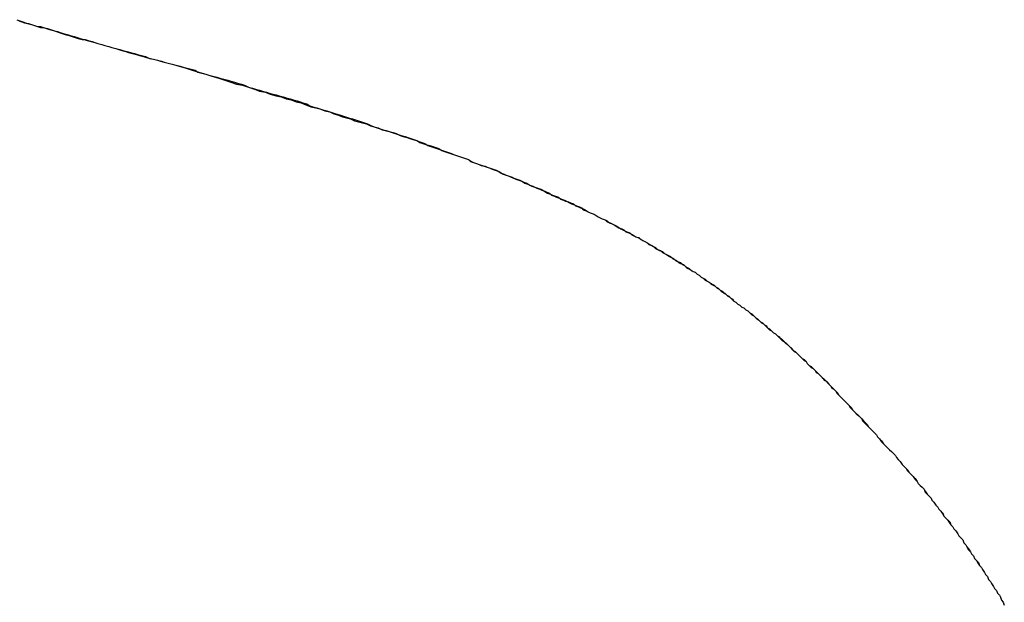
# Model space of a CAD drawing. Extents: x -55 to 3310, y -427 to 1727.
# Tile 31 of 79: x 1009.803 to 1010.797, y 530.56 to 531.148. Entities that reach past the tile are written whole.
import ezdxf

# ---------------------------------------------------------------- set-up
doc = ezdxf.new("R2010")
doc.units = 0
doc.linetypes.add('DURCHGEHEND', pattern=[0])
doc.layers.add('KF_PASSIO_SUB_15_FRONT', color=7, linetype='DURCHGEHEND')

# ---------------------------------------------------------------- blocks, each defined once
blk = doc.blocks.new('KF_PASSIO_SUB_15_FRONT')
at = {"layer": 'KF_PASSIO_SUB_15_FRONT'}
for points in [[(-220.481, -390.616, 0), (-220.478, -390.617, 0), (-220.475, -390.618, 0), (-220.472, -390.619, 0), (-220.468, -390.62, 0), (-220.465, -390.621, 0), (-220.462, -390.622, 0), (-220.459, -390.623, 0), (-220.456, -390.623, 0), (-220.452, -390.624, 0), (-220.449, -390.625, 0), (-220.446, -390.626, 0), (-220.442, -390.627, 0), (-220.439, -390.628, 0), (-220.436, -390.629, 0), (-220.432, -390.63, 0), (-220.429, -390.631, 0), (-220.425, -390.632, 0), (-220.422, -390.633, 0), (-220.419, -390.634, 0), (-220.415, -390.635, 0), (-220.412, -390.636, 0), (-220.408, -390.637, 0), (-220.404, -390.638, 0), (-220.401, -390.639, 0), (-220.397, -390.64, 0), (-220.394, -390.641, 0), (-220.39, -390.642, 0), (-220.387, -390.643, 0), (-220.383, -390.644, 0), (-220.379, -390.645, 0), (-220.376, -390.646, 0), (-220.372, -390.647, 0), (-220.368, -390.648, 0), (-220.364, -390.649, 0), (-220.361, -390.65, 0), (-220.357, -390.651, 0), (-220.353, -390.652, 0), (-220.349, -390.654, 0), (-220.345, -390.655, 0), (-220.341, -390.656, 0), (-220.338, -390.657, 0), (-220.334, -390.658, 0)], [(-220.483, -390.615, 0), (-220.48, -390.616, 0), (-220.477, -390.617, 0), (-220.474, -390.618, 0), (-220.471, -390.619, 0), (-220.468, -390.62, 0), (-220.465, -390.621, 0), (-220.462, -390.622, 0), (-220.459, -390.622, 0), (-220.456, -390.623, 0), (-220.453, -390.624, 0), (-220.45, -390.625, 0), (-220.446, -390.626, 0), (-220.443, -390.627, 0), (-220.44, -390.628, 0), (-220.437, -390.629, 0), (-220.434, -390.63, 0), (-220.43, -390.631, 0), (-220.427, -390.632, 0), (-220.424, -390.633, 0), (-220.421, -390.634, 0), (-220.417, -390.635, 0), (-220.414, -390.635, 0), (-220.411, -390.636, 0), (-220.407, -390.637, 0), (-220.404, -390.638, 0), (-220.401, -390.639, 0), (-220.397, -390.64, 0), (-220.394, -390.641, 0), (-220.39, -390.642, 0), (-220.387, -390.643, 0), (-220.383, -390.644, 0), (-220.38, -390.645, 0), (-220.377, -390.646, 0), (-220.373, -390.647, 0), (-220.37, -390.648, 0), (-220.366, -390.649, 0), (-220.362, -390.65, 0), (-220.359, -390.651, 0), (-220.355, -390.652, 0), (-220.352, -390.653, 0), (-220.348, -390.654, 0), (-220.345, -390.655, 0), (-220.341, -390.656, 0), (-220.337, -390.657, 0), (-220.334, -390.658, 0)], [(-220.334, -390.658, 0), (-220.33, -390.659, 0), (-220.326, -390.66, 0), (-220.322, -390.661, 0), (-220.318, -390.662, 0), (-220.315, -390.663, 0), (-220.311, -390.664, 0), (-220.307, -390.665, 0), (-220.303, -390.666, 0), (-220.3, -390.668, 0), (-220.296, -390.669, 0), (-220.292, -390.67, 0), (-220.289, -390.671, 0), (-220.285, -390.672, 0), (-220.281, -390.673, 0), (-220.278, -390.674, 0), (-220.274, -390.675, 0), (-220.27, -390.676, 0), (-220.267, -390.677, 0), (-220.263, -390.678, 0), (-220.26, -390.679, 0), (-220.256, -390.68, 0), (-220.253, -390.681, 0), (-220.249, -390.683, 0), (-220.245, -390.684, 0), (-220.242, -390.685, 0), (-220.238, -390.686, 0), (-220.235, -390.687, 0), (-220.231, -390.688, 0), (-220.228, -390.689, 0), (-220.224, -390.69, 0), (-220.221, -390.691, 0), (-220.218, -390.692, 0), (-220.214, -390.693, 0), (-220.211, -390.694, 0), (-220.207, -390.695, 0), (-220.204, -390.696, 0), (-220.2, -390.697, 0), (-220.197, -390.698, 0), (-220.194, -390.699, 0), (-220.19, -390.7, 0), (-220.187, -390.702, 0), (-220.184, -390.703, 0), (-220.18, -390.704, 0), (-220.177, -390.705, 0), (-220.174, -390.706, 0), (-220.17, -390.707, 0), (-220.167, -390.708, 0), (-220.164, -390.709, 0), (-220.161, -390.71, 0), (-220.157, -390.711, 0), (-220.154, -390.712, 0), (-220.151, -390.713, 0), (-220.148, -390.714, 0), (-220.144, -390.715, 0), (-220.141, -390.716, 0), (-220.138, -390.717, 0), (-220.135, -390.718, 0), (-220.132, -390.719, 0), (-220.129, -390.72, 0), (-220.125, -390.722, 0), (-220.122, -390.723, 0), (-220.119, -390.724, 0), (-220.116, -390.725, 0), (-220.113, -390.726, 0), (-220.11, -390.727, 0), (-220.107, -390.728, 0), (-220.104, -390.729, 0), (-220.101, -390.73, 0), (-220.098, -390.731, 0), (-220.095, -390.732, 0), (-220.091, -390.733, 0), (-220.088, -390.734, 0), (-220.085, -390.735, 0), (-220.082, -390.736, 0), (-220.079, -390.737, 0), (-220.077, -390.738, 0), (-220.074, -390.739, 0), (-220.071, -390.74, 0), (-220.068, -390.742, 0), (-220.065, -390.743, 0), (-220.062, -390.744, 0), (-220.059, -390.745, 0), (-220.056, -390.746, 0), (-220.053, -390.747, 0), (-220.05, -390.748, 0), (-220.047, -390.749, 0), (-220.044, -390.75, 0), (-220.042, -390.751, 0), (-220.039, -390.752, 0), (-220.036, -390.753, 0), (-220.033, -390.754, 0), (-220.03, -390.755, 0), (-220.027, -390.756, 0), (-220.025, -390.758, 0), (-220.022, -390.759, 0), (-220.019, -390.76, 0), (-220.016, -390.761, 0), (-220.014, -390.762, 0), (-220.011, -390.763, 0), (-220.008, -390.764, 0), (-220.005, -390.765, 0), (-220.003, -390.766, 0), (-220, -390.767, 0), (-219.997, -390.768, 0), (-219.995, -390.769, 0), (-219.992, -390.771, 0), (-219.989, -390.772, 0), (-219.986, -390.773, 0), (-219.984, -390.774, 0), (-219.981, -390.775, 0), (-219.979, -390.776, 0), (-219.976, -390.777, 0), (-219.973, -390.778, 0), (-219.971, -390.779, 0), (-219.968, -390.78, 0), (-219.965, -390.782, 0), (-219.963, -390.783, 0), (-219.96, -390.784, 0), (-219.958, -390.785, 0), (-219.955, -390.786, 0), (-219.953, -390.787, 0), (-219.95, -390.788, 0), (-219.948, -390.789, 0), (-219.945, -390.79, 0), (-219.943, -390.792, 0), (-219.94, -390.793, 0), (-219.938, -390.794, 0), (-219.935, -390.795, 0), (-219.933, -390.796, 0), (-219.93, -390.797, 0), (-219.928, -390.798, 0), (-219.925, -390.8, 0), (-219.923, -390.801, 0), (-219.92, -390.802, 0), (-219.918, -390.803, 0), (-219.915, -390.804, 0), (-219.913, -390.805, 0), (-219.911, -390.807, 0), (-219.908, -390.808, 0), (-219.906, -390.809, 0), (-219.904, -390.81, 0), (-219.901, -390.811, 0), (-219.899, -390.812, 0), (-219.896, -390.814, 0), (-219.894, -390.815, 0), (-219.892, -390.816, 0), (-219.889, -390.817, 0), (-219.887, -390.818, 0), (-219.885, -390.82, 0), (-219.882, -390.821, 0), (-219.88, -390.822, 0), (-219.878, -390.823, 0), (-219.876, -390.824, 0), (-219.873, -390.826, 0), (-219.871, -390.827, 0), (-219.869, -390.828, 0), (-219.867, -390.829, 0), (-219.864, -390.83, 0), (-219.862, -390.832, 0), (-219.86, -390.833, 0), (-219.858, -390.834, 0), (-219.855, -390.835, 0), (-219.853, -390.837, 0), (-219.851, -390.838, 0), (-219.849, -390.839, 0), (-219.847, -390.84, 0), (-219.844, -390.842, 0), (-219.842, -390.843, 0), (-219.84, -390.844, 0), (-219.838, -390.845, 0), (-219.836, -390.847, 0), (-219.834, -390.848, 0), (-219.831, -390.849, 0), (-219.829, -390.851, 0), (-219.827, -390.852, 0), (-219.825, -390.853, 0), (-219.823, -390.854, 0), (-219.821, -390.856, 0), (-219.819, -390.857, 0), (-219.817, -390.858, 0), (-219.815, -390.86, 0), (-219.813, -390.861, 0), (-219.81, -390.862, 0), (-219.808, -390.864, 0), (-219.806, -390.865, 0), (-219.804, -390.866, 0), (-219.802, -390.868, 0), (-219.8, -390.869, 0), (-219.798, -390.87, 0), (-219.796, -390.872, 0), (-219.794, -390.873, 0), (-219.792, -390.875, 0), (-219.79, -390.876, 0), (-219.788, -390.877, 0), (-219.786, -390.879, 0), (-219.784, -390.88, 0), (-219.782, -390.882, 0), (-219.78, -390.883, 0), (-219.778, -390.884, 0), (-219.776, -390.886, 0), (-219.774, -390.887, 0), (-219.772, -390.889, 0), (-219.77, -390.89, 0), (-219.768, -390.891, 0), (-219.766, -390.893, 0), (-219.764, -390.894, 0), (-219.762, -390.896, 0), (-219.76, -390.897, 0), (-219.759, -390.899, 0), (-219.757, -390.9, 0), (-219.755, -390.902, 0), (-219.753, -390.903, 0), (-219.751, -390.905, 0), (-219.749, -390.906, 0), (-219.747, -390.908, 0), (-219.745, -390.909, 0), (-219.743, -390.911, 0), (-219.741, -390.912, 0), (-219.739, -390.914, 0), (-219.738, -390.915, 0), (-219.736, -390.917, 0), (-219.734, -390.918, 0), (-219.732, -390.92, 0), (-219.73, -390.921, 0), (-219.728, -390.923, 0), (-219.726, -390.924, 0), (-219.725, -390.926, 0), (-219.723, -390.928, 0), (-219.721, -390.929, 0), (-219.719, -390.931, 0), (-219.717, -390.932, 0), (-219.715, -390.934, 0), (-219.713, -390.935, 0), (-219.712, -390.937, 0), (-219.71, -390.939, 0), (-219.708, -390.94, 0), (-219.706, -390.942, 0), (-219.704, -390.944, 0), (-219.703, -390.945, 0), (-219.701, -390.947, 0), (-219.699, -390.949, 0), (-219.697, -390.95, 0), (-219.695, -390.952, 0), (-219.693, -390.954, 0), (-219.692, -390.955, 0), (-219.69, -390.957, 0), (-219.688, -390.959, 0), (-219.686, -390.96, 0), (-219.685, -390.962, 0), (-219.683, -390.964, 0), (-219.681, -390.965, 0), (-219.679, -390.967, 0), (-219.677, -390.969, 0), (-219.676, -390.971, 0), (-219.674, -390.972, 0), (-219.672, -390.974, 0), (-219.67, -390.976, 0), (-219.668, -390.978, 0), (-219.667, -390.979, 0), (-219.665, -390.981, 0), (-219.663, -390.983, 0), (-219.661, -390.985, 0), (-219.66, -390.987, 0), (-219.658, -390.988, 0), (-219.656, -390.99, 0), (-219.654, -390.992, 0), (-219.653, -390.994, 0), (-219.651, -390.996, 0), (-219.649, -390.998, 0), (-219.647, -391, 0), (-219.646, -391.001, 0), (-219.644, -391.003, 0), (-219.642, -391.005, 0), (-219.64, -391.007, 0), (-219.639, -391.009, 0), (-219.637, -391.011, 0), (-219.635, -391.013, 0), (-219.633, -391.015, 0), (-219.631, -391.017, 0), (-219.63, -391.018, 0), (-219.628, -391.02, 0), (-219.626, -391.022, 0), (-219.624, -391.024, 0), (-219.623, -391.026, 0), (-219.621, -391.028, 0), (-219.619, -391.03, 0), (-219.617, -391.032, 0)], [(-220.334, -390.658, 0), (-220.326, -390.66, 0), (-220.319, -390.662, 0), (-220.312, -390.664, 0), (-220.306, -390.666, 0), (-220.299, -390.668, 0), (-220.292, -390.67, 0), (-220.286, -390.672, 0), (-220.279, -390.674, 0), (-220.273, -390.676, 0), (-220.267, -390.678, 0), (-220.261, -390.68, 0), (-220.255, -390.681, 0), (-220.249, -390.683, 0), (-220.243, -390.685, 0), (-220.238, -390.687, 0), (-220.232, -390.688, 0), (-220.227, -390.69, 0), (-220.221, -390.692, 0), (-220.216, -390.693, 0), (-220.211, -390.695, 0), (-220.206, -390.696, 0), (-220.201, -390.698, 0), (-220.196, -390.699, 0), (-220.191, -390.701, 0), (-220.186, -390.703, 0), (-220.181, -390.704, 0), (-220.177, -390.705, 0), (-220.172, -390.707, 0), (-220.167, -390.708, 0), (-220.163, -390.71, 0), (-220.159, -390.711, 0), (-220.154, -390.713, 0), (-220.15, -390.714, 0), (-220.146, -390.715, 0), (-220.142, -390.717, 0), (-220.138, -390.718, 0), (-220.134, -390.719, 0), (-220.13, -390.72, 0), (-220.126, -390.722, 0), (-220.122, -390.723, 0), (-220.118, -390.724, 0), (-220.114, -390.726, 0), (-220.111, -390.727, 0), (-220.107, -390.728, 0), (-220.103, -390.729, 0), (-220.1, -390.73, 0), (-220.096, -390.732, 0), (-220.093, -390.733, 0), (-220.089, -390.734, 0), (-220.086, -390.735, 0), (-220.083, -390.736, 0), (-220.079, -390.737, 0), (-220.076, -390.739, 0), (-220.073, -390.74, 0), (-220.07, -390.741, 0), (-220.066, -390.742, 0), (-220.063, -390.743, 0), (-220.06, -390.744, 0), (-220.057, -390.745, 0), (-220.054, -390.747, 0), (-220.051, -390.748, 0), (-220.048, -390.749, 0), (-220.045, -390.75, 0), (-220.042, -390.751, 0), (-220.039, -390.752, 0), (-220.036, -390.753, 0), (-220.033, -390.754, 0), (-220.03, -390.755, 0), (-220.027, -390.756, 0), (-220.024, -390.758, 0), (-220.022, -390.759, 0), (-220.019, -390.76, 0), (-220.016, -390.761, 0), (-220.013, -390.762, 0), (-220.01, -390.763, 0), (-220.008, -390.764, 0), (-220.005, -390.765, 0), (-220.002, -390.766, 0), (-219.999, -390.767, 0), (-219.997, -390.768, 0), (-219.994, -390.77, 0), (-219.991, -390.771, 0), (-219.989, -390.772, 0), (-219.986, -390.773, 0), (-219.983, -390.774, 0), (-219.981, -390.775, 0), (-219.978, -390.776, 0), (-219.975, -390.777, 0), (-219.973, -390.778, 0), (-219.97, -390.78, 0), (-219.967, -390.781, 0), (-219.965, -390.782, 0), (-219.962, -390.783, 0), (-219.96, -390.784, 0), (-219.957, -390.785, 0), (-219.954, -390.786, 0), (-219.952, -390.787, 0), (-219.949, -390.789, 0), (-219.947, -390.79, 0), (-219.944, -390.791, 0), (-219.942, -390.792, 0), (-219.939, -390.793, 0), (-219.936, -390.794, 0), (-219.934, -390.796, 0), (-219.931, -390.797, 0), (-219.929, -390.798, 0), (-219.926, -390.799, 0), (-219.924, -390.8, 0), (-219.921, -390.801, 0), (-219.919, -390.803, 0), (-219.916, -390.804, 0), (-219.914, -390.805, 0), (-219.911, -390.806, 0), (-219.909, -390.807, 0), (-219.906, -390.809, 0), (-219.904, -390.81, 0), (-219.901, -390.811, 0), (-219.899, -390.812, 0), (-219.896, -390.814, 0), (-219.894, -390.815, 0), (-219.892, -390.816, 0), (-219.889, -390.817, 0), (-219.887, -390.819, 0), (-219.884, -390.82, 0), (-219.882, -390.821, 0), (-219.88, -390.822, 0), (-219.877, -390.824, 0), (-219.875, -390.825, 0), (-219.872, -390.826, 0), (-219.87, -390.827, 0), (-219.868, -390.829, 0), (-219.865, -390.83, 0), (-219.863, -390.831, 0), (-219.861, -390.832, 0), (-219.858, -390.834, 0), (-219.856, -390.835, 0), (-219.854, -390.836, 0), (-219.851, -390.838, 0), (-219.849, -390.839, 0), (-219.847, -390.84, 0), (-219.845, -390.842, 0), (-219.842, -390.843, 0), (-219.84, -390.844, 0), (-219.838, -390.846, 0), (-219.836, -390.847, 0), (-219.833, -390.848, 0), (-219.831, -390.85, 0), (-219.829, -390.851, 0), (-219.827, -390.852, 0), (-219.824, -390.854, 0), (-219.822, -390.855, 0), (-219.82, -390.856, 0), (-219.818, -390.858, 0), (-219.816, -390.859, 0), (-219.813, -390.86, 0), (-219.811, -390.862, 0), (-219.809, -390.863, 0), (-219.807, -390.865, 0), (-219.805, -390.866, 0), (-219.803, -390.867, 0), (-219.8, -390.869, 0), (-219.798, -390.87, 0), (-219.796, -390.872, 0), (-219.794, -390.873, 0), (-219.792, -390.875, 0), (-219.79, -390.876, 0), (-219.788, -390.878, 0), (-219.786, -390.879, 0), (-219.784, -390.88, 0), (-219.781, -390.882, 0), (-219.779, -390.883, 0), (-219.777, -390.885, 0), (-219.775, -390.886, 0), (-219.773, -390.888, 0), (-219.771, -390.889, 0), (-219.769, -390.891, 0), (-219.767, -390.892, 0), (-219.765, -390.894, 0), (-219.763, -390.895, 0), (-219.761, -390.897, 0), (-219.759, -390.899, 0), (-219.757, -390.9, 0), (-219.755, -390.902, 0), (-219.753, -390.903, 0), (-219.751, -390.905, 0), (-219.749, -390.906, 0), (-219.747, -390.908, 0), (-219.745, -390.909, 0), (-219.743, -390.911, 0), (-219.741, -390.913, 0), (-219.739, -390.914, 0), (-219.737, -390.916, 0), (-219.735, -390.917, 0), (-219.733, -390.919, 0), (-219.731, -390.921, 0), (-219.729, -390.922, 0), (-219.727, -390.924, 0), (-219.725, -390.926, 0), (-219.723, -390.927, 0), (-219.721, -390.929, 0), (-219.719, -390.931, 0), (-219.717, -390.932, 0), (-219.715, -390.934, 0), (-219.713, -390.936, 0), (-219.711, -390.937, 0), (-219.709, -390.939, 0), (-219.707, -390.941, 0), (-219.705, -390.943, 0), (-219.704, -390.944, 0), (-219.702, -390.946, 0), (-219.7, -390.948, 0), (-219.698, -390.95, 0), (-219.696, -390.951, 0), (-219.694, -390.953, 0), (-219.692, -390.955, 0), (-219.69, -390.957, 0), (-219.688, -390.958, 0), (-219.686, -390.96, 0), (-219.685, -390.962, 0), (-219.683, -390.964, 0), (-219.681, -390.966, 0), (-219.679, -390.967, 0), (-219.677, -390.969, 0), (-219.675, -390.971, 0), (-219.673, -390.973, 0), (-219.671, -390.975, 0), (-219.669, -390.977, 0), (-219.668, -390.979, 0), (-219.666, -390.98, 0), (-219.664, -390.982, 0), (-219.662, -390.984, 0), (-219.66, -390.986, 0), (-219.658, -390.988, 0), (-219.656, -390.99, 0), (-219.655, -390.992, 0), (-219.653, -390.994, 0), (-219.651, -390.996, 0), (-219.649, -390.998, 0), (-219.647, -391, 0), (-219.645, -391.002, 0), (-219.643, -391.004, 0), (-219.642, -391.006, 0), (-219.64, -391.008, 0), (-219.638, -391.01, 0), (-219.636, -391.012, 0), (-219.634, -391.014, 0), (-219.632, -391.016, 0), (-219.63, -391.018, 0), (-219.629, -391.02, 0), (-219.627, -391.022, 0), (-219.625, -391.024, 0), (-219.623, -391.026, 0), (-219.621, -391.028, 0), (-219.619, -391.03, 0), (-219.617, -391.032, 0)], [(-219.617, -391.032, 0), (-219.615, -391.034, 0), (-219.614, -391.036, 0), (-219.612, -391.038, 0), (-219.61, -391.041, 0), (-219.608, -391.043, 0), (-219.606, -391.045, 0), (-219.604, -391.047, 0), (-219.602, -391.049, 0), (-219.6, -391.051, 0), (-219.598, -391.053, 0), (-219.596, -391.055, 0), (-219.595, -391.057, 0), (-219.593, -391.059, 0), (-219.591, -391.061, 0), (-219.589, -391.064, 0), (-219.587, -391.066, 0), (-219.585, -391.068, 0), (-219.583, -391.07, 0), (-219.582, -391.072, 0), (-219.58, -391.074, 0), (-219.578, -391.076, 0), (-219.576, -391.079, 0), (-219.574, -391.081, 0), (-219.573, -391.083, 0), (-219.571, -391.085, 0), (-219.569, -391.087, 0), (-219.567, -391.089, 0), (-219.566, -391.092, 0), (-219.564, -391.094, 0), (-219.562, -391.096, 0), (-219.56, -391.098, 0), (-219.559, -391.1, 0), (-219.557, -391.102, 0), (-219.555, -391.105, 0), (-219.553, -391.107, 0), (-219.552, -391.109, 0), (-219.55, -391.111, 0), (-219.548, -391.114, 0), (-219.547, -391.116, 0), (-219.545, -391.118, 0), (-219.543, -391.12, 0), (-219.541, -391.122, 0), (-219.54, -391.125, 0), (-219.538, -391.127, 0), (-219.537, -391.129, 0), (-219.535, -391.131, 0), (-219.533, -391.134, 0), (-219.532, -391.136, 0), (-219.53, -391.138, 0), (-219.528, -391.14, 0), (-219.527, -391.143, 0), (-219.525, -391.145, 0), (-219.524, -391.147, 0), (-219.522, -391.15, 0), (-219.52, -391.152, 0), (-219.519, -391.154, 0), (-219.517, -391.156, 0), (-219.516, -391.159, 0), (-219.514, -391.161, 0), (-219.512, -391.163, 0), (-219.511, -391.166, 0), (-219.509, -391.168, 0), (-219.508, -391.17, 0), (-219.506, -391.173, 0), (-219.505, -391.175, 0), (-219.503, -391.177, 0), (-219.502, -391.18, 0), (-219.5, -391.182, 0), (-219.499, -391.184, 0), (-219.497, -391.187, 0), (-219.496, -391.189, 0), (-219.494, -391.191, 0), (-219.493, -391.194, 0), (-219.491, -391.196, 0), (-219.49, -391.198, 0), (-219.489, -391.201, 0), (-219.487, -391.203, 0), (-219.486, -391.206, 0)], [(-219.617, -391.032, 0), (-219.615, -391.034, 0), (-219.614, -391.036, 0), (-219.612, -391.038, 0), (-219.61, -391.04, 0), (-219.608, -391.043, 0), (-219.606, -391.045, 0), (-219.604, -391.047, 0), (-219.602, -391.049, 0), (-219.6, -391.051, 0), (-219.598, -391.053, 0), (-219.596, -391.055, 0), (-219.595, -391.057, 0), (-219.593, -391.059, 0), (-219.591, -391.061, 0), (-219.589, -391.064, 0), (-219.587, -391.066, 0), (-219.585, -391.068, 0), (-219.584, -391.07, 0), (-219.582, -391.072, 0), (-219.58, -391.074, 0), (-219.578, -391.076, 0), (-219.576, -391.078, 0), (-219.574, -391.081, 0), (-219.573, -391.083, 0), (-219.571, -391.085, 0), (-219.569, -391.087, 0), (-219.567, -391.089, 0), (-219.566, -391.091, 0), (-219.564, -391.094, 0), (-219.562, -391.096, 0), (-219.56, -391.098, 0), (-219.559, -391.1, 0), (-219.557, -391.102, 0), (-219.555, -391.105, 0), (-219.553, -391.107, 0), (-219.552, -391.109, 0), (-219.55, -391.111, 0), (-219.548, -391.113, 0), (-219.547, -391.116, 0), (-219.545, -391.118, 0), (-219.543, -391.12, 0), (-219.542, -391.122, 0), (-219.54, -391.125, 0), (-219.538, -391.127, 0), (-219.537, -391.129, 0), (-219.535, -391.131, 0), (-219.533, -391.134, 0), (-219.532, -391.136, 0), (-219.53, -391.138, 0), (-219.528, -391.14, 0), (-219.527, -391.143, 0), (-219.525, -391.145, 0), (-219.524, -391.147, 0), (-219.522, -391.149, 0), (-219.52, -391.152, 0), (-219.519, -391.154, 0), (-219.517, -391.156, 0), (-219.516, -391.159, 0), (-219.514, -391.161, 0), (-219.513, -391.163, 0), (-219.511, -391.166, 0), (-219.509, -391.168, 0), (-219.508, -391.17, 0), (-219.506, -391.173, 0), (-219.505, -391.175, 0), (-219.503, -391.177, 0), (-219.502, -391.18, 0), (-219.5, -391.182, 0), (-219.499, -391.184, 0), (-219.497, -391.187, 0), (-219.496, -391.189, 0), (-219.494, -391.191, 0), (-219.493, -391.194, 0), (-219.491, -391.196, 0), (-219.49, -391.198, 0), (-219.489, -391.201, 0), (-219.487, -391.203, 0), (-219.486, -391.206, 0)]]:
    blk.add_polyline3d(points, dxfattribs=at)

msp = doc.modelspace()

# ---------------------------------------------------------------- block references
at = {"layer": 'KF_PASSIO_SUB_15_FRONT'}
msp.add_blockref('KF_PASSIO_SUB_15_FRONT', (1230.28345, 921.76274), dxfattribs=at)

doc.saveas('drawing.dxf')
